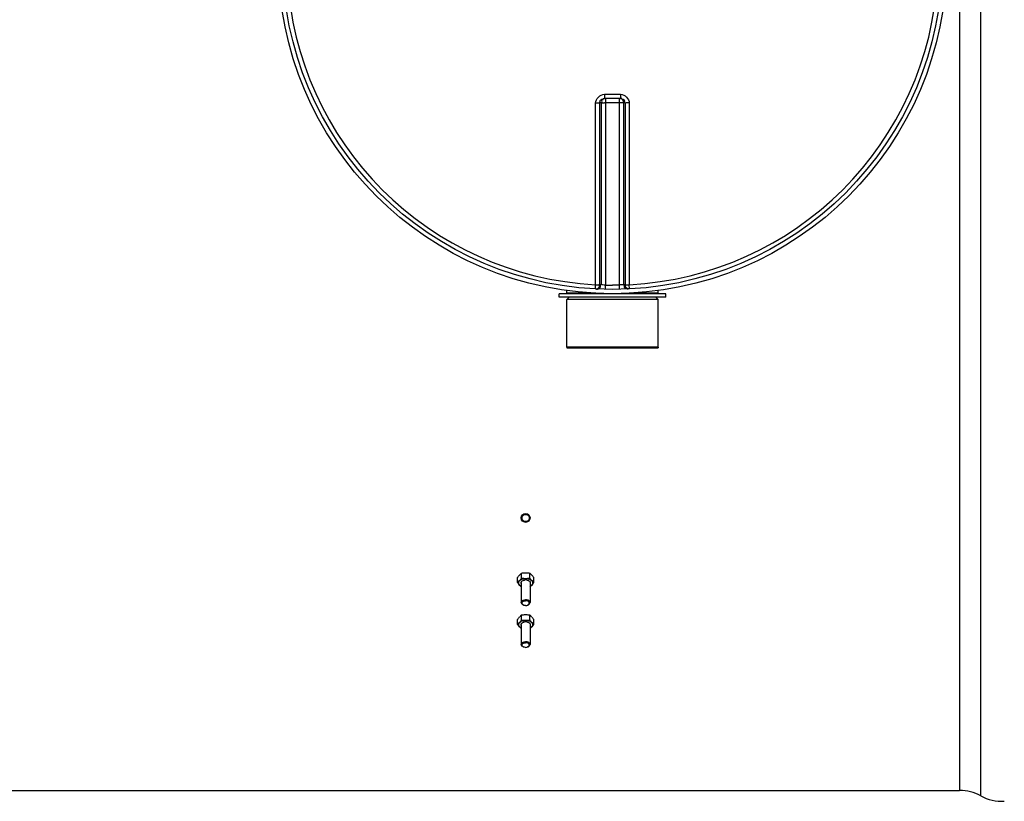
# Model space of a CAD drawing. Header units: millimetres. Extents: x 0 to 297, y 0 to 210.
# Tile 109 of 256: x 165.83 to 173.77, y 85.35 to 91.65. Entities that reach past the tile are written whole.
import ezdxf

# ---------------------------------------------------------------- set-up
doc = ezdxf.new("R2010")
doc.units = ezdxf.units.MM
doc.header["$LTSCALE"] = 16.335
doc.layers.get('0').update_dxf_attribs({"linetype": 'CONTINUOUS'})
for name, color, linetype in [('01_GLOBAL', 7, 'CONTINUOUS'), ('AXE-VISSERIE', 7, 'CONTINUOUS'), ('AXES_REF', 7, 'CONTINUOUS')]:
    doc.layers.add(name, color=color, linetype=linetype)

msp = doc.modelspace()

# ---------------------------------------------------------------- linework, layer by layer
at = {"color": 9, "linetype": 'Continuous'}
for p, q in [((173.5758, 85.3914), (173.5758, 98.8775)), ((173.4058, 98.8335), (173.4058, 85.4355)), ((170.5404, 91.0479), (170.5404, 91.0133)), ((170.5404, 91.0479), (170.6058, 91.0479)), ((170.5492, 91.0133), (170.5492, 89.5092)), ((170.6058, 91.0479), (170.6712, 91.0479)), ((170.6624, 89.5092), (170.6624, 91.0133)), ((170.6712, 91.0479), (170.6712, 91.0133)), ((170.4699, 89.5121), (170.4699, 90.9779)), ((170.5145, 90.9791), (170.5046, 90.9783)), ((170.5046, 89.5129), (170.5046, 90.9783)), ((170.5145, 90.9791), (170.5145, 89.5124)), ((170.6624, 90.9795), (170.5492, 90.9795)), ((170.707, 90.9783), (170.6971, 90.9791)), ((170.6971, 89.5124), (170.6971, 90.9791)), ((170.707, 90.9783), (170.707, 89.5129)), ((170.7417, 90.9779), (170.7417, 89.5121)), ((170.4681, 89.478), (170.4699, 89.5121)), ((170.5484, 89.4751), (170.5492, 89.5092)), ((170.6632, 89.4751), (170.6624, 89.5092)), ((170.7435, 89.478), (170.7417, 89.5121)), ((170.471, 89.443), (170.2383, 89.443)), ((170.9733, 89.443), (170.7406, 89.443))]:
    msp.add_line(p, q, dxfattribs=at)
at = {"color": 7, "linetype": 'Continuous'}
for p, q in [((170.5373, 91.0132), (170.5404, 91.0133)), ((170.6712, 91.0133), (170.5404, 91.0133)), ((170.6712, 91.0133), (170.6743, 91.0132)), ((171.0363, 89.4395), (170.1753, 89.4395)), ((170.1753, 89.4115), (170.1753, 89.4395)), ((171.0363, 89.4115), (170.1753, 89.4115)), ((170.2383, 89.443), (170.2383, 89.4646)), ((170.2383, 89.394), (170.2558, 89.4115)), ((170.9733, 89.394), (170.9558, 89.4115)), ((170.9733, 89.443), (170.9733, 89.4646)), ((171.0363, 89.4115), (171.0363, 89.4395)), ((170.2366, 89.009), (170.2383, 89.394)), ((170.9733, 89.394), (170.2383, 89.394)), ((170.9751, 89.009), (170.9733, 89.394)), ((170.9751, 89.009), (170.2366, 89.009)), ((169.8735, 87.1472), (169.8735, 87.1874)), ((169.9381, 87.1472), (169.9381, 87.1874)), ((169.8411, 87.1112), (169.8411, 87.1514)), ((169.9705, 87.1112), (169.9705, 87.1514)), ((169.8868, 86.9302), (169.8899, 86.9289)), ((169.9248, 86.9302), (169.9218, 86.9289)), ((169.8411, 86.7737), (169.8411, 86.8139)), ((169.8735, 86.8097), (169.8735, 86.8499)), ((169.9381, 86.8097), (169.9381, 86.8499)), ((169.9705, 86.7737), (169.9705, 86.8139)), ((169.8868, 86.5927), (169.8899, 86.5914)), ((169.9248, 86.5927), (169.9218, 86.5914)), ((152.8633, 85.4355), (173.4058, 85.4355))]:
    msp.add_line(p, q, dxfattribs=at)
for centre, radius in [((170.6058, 92.1345), 2.66), ((169.9058, 87.6314), 0.035), ((169.9058, 87.6314), 0.0293)]:
    msp.add_circle(centre, radius, dxfattribs=at)
at = {"color": 9, "linetype": 'Continuous'}
for centre, radius, start, end in [((170.6058, 92.1345), 2.6259, 182.96745, 267.03255), ((170.6058, 92.1345), 2.6259, 272.96745, 357.03255), ((170.5508, 90.9691), 0.0451, 109.32474, 115.13896), ((170.5512, 90.9678), 0.0464, 103.7408, 109.36219), ((170.6703, 90.9649), 0.0484, 80.43082, 85.24383), ((170.6697, 90.961), 0.0523, 76.57668, 80.47111), ((170.5367, 89.7967), 1.1828, 89.565, 89.79411), ((170.6749, 89.7967), 1.1828, 90.20147, 90.43504), ((170.6405, 92.1337), 2.6244, 267.03189, 267.24678), ((170.6058, 92.1327), 2.6242, 268.76403, 269.99998), ((170.5711, 92.1337), 2.6244, 272.75322, 272.96811)]:
    msp.add_arc(centre, radius, start, end, dxfattribs=at)
at = {"color": 7, "linetype": 'Continuous'}
for centre, radius, start, end in [((170.2348, 89.443), 0.0035, 270, 360), ((170.9768, 89.443), 0.0035, 180, 270), ((169.9739, 87.067), 0.1568, 129.84084, 138.05437), ((169.8377, 87.067), 0.1568, 41.94563, 50.15916), ((169.7407, 87.2316), 0.1568, 309.84084, 318.05437), ((169.5835, 87.3554), 0.357, 323.59255, 324.32035), ((169.9026, 87.0886), 0.0431, 111.16069, 112.6169), ((169.9058, 87.0764), 0.0558, 80.12851, 99.87149), ((169.909, 87.0886), 0.0431, 67.3831, 68.83931), ((170.2281, 87.3554), 0.357, 215.67965, 216.40745), ((170.0709, 87.2316), 0.1568, 221.94563, 230.15916), ((169.9728, 87.1945), 0.1552, 221.90485, 228.90586), ((169.8388, 87.1945), 0.1552, 311.09414, 318.09515), ((169.9007, 86.9557), 0.0289, 238.19219, 241.68569), ((169.9022, 86.9586), 0.0321, 241.72567, 247.44859), ((169.9094, 86.9586), 0.0321, 292.55141, 298.27433), ((169.9109, 86.9557), 0.0289, 298.31431, 301.80781), ((169.9739, 86.7296), 0.1568, 129.84084, 138.05437), ((169.5835, 87.0179), 0.357, 323.59255, 324.32035), ((169.9026, 86.7511), 0.0431, 111.16069, 112.6169), ((169.9058, 86.7389), 0.0558, 80.12851, 99.87149), ((169.909, 86.7511), 0.0431, 67.3831, 68.83931), ((169.8377, 86.7296), 0.1568, 41.94563, 50.15916), ((170.2281, 87.0179), 0.357, 215.67965, 216.40745), ((169.7407, 86.8941), 0.1568, 309.84084, 318.05437), ((169.9728, 86.857), 0.1552, 221.90485, 228.90586), ((169.8388, 86.857), 0.1552, 311.09414, 318.09515), ((170.0709, 86.8941), 0.1568, 221.94563, 230.15916), ((169.9007, 86.6183), 0.0289, 238.19219, 241.68569), ((169.9022, 86.6211), 0.0321, 241.72567, 247.44859), ((169.9094, 86.6211), 0.0321, 292.55141, 298.27433), ((169.9109, 86.6183), 0.0289, 298.31431, 301.80781), ((173.4058, 85.0855), 0.35, 60.94711, 90), ((173.7457, 85.6974), 0.35, 240.94711, 273.29821)]:
    msp.add_arc(centre, radius, start, end, dxfattribs=at)
at = {"color": 9, "linetype": 'Continuous'}
for points in [[(170.4699, 90.9779), (170.4699, 91.011), (170.5073, 91.0479), (170.5404, 91.0479)], [(170.6971, 90.9791), (170.6971, 90.9928), (170.6832, 91.0154), (170.6705, 91.0104)], [(170.6712, 91.0479), (170.7043, 91.0479), (170.7417, 91.011), (170.7417, 90.9779)], [(170.6624, 89.5092), (170.6435, 89.5088), (170.6247, 89.5084), (170.6058, 89.5089)]]:
    msp.add_open_spline(points, degree=3, dxfattribs=at)
for points, knots in [([(170.5046, 90.9783), (170.5046, 90.9864), (170.5056, 91.0038), (170.526, 91.009), (170.5315, 91.005)], [0, 0, 0, 0, 0.54721, 1, 1, 1, 1]), ([(170.5316, 91.0099), (170.5265, 91.0075), (170.5159, 91.001), (170.5174, 90.9876), (170.5203, 90.9832)], [0, 0, 0, 0, 0.513072, 1, 1, 1, 1]), ([(170.6819, 91.0119), (170.6885, 91.0104), (170.7034, 91.0063), (170.7026, 90.9891), (170.699, 90.9842)], [0, 0, 0, 0, 0.526549, 1, 1, 1, 1]), ([(170.4699, 90.9779), (170.4777, 90.9779), (170.4796, 90.9776), (170.5009, 90.9782), (170.499, 90.9782)], [0, 0, 0, 0, 0.804078, 1, 1, 1, 1]), ([(170.5145, 90.9791), (170.5173, 90.9794), (170.5262, 90.9793), (170.535, 90.9795), (170.541, 90.9794)], [0, 0, 0, 0, 0.323324, 1, 1, 1, 1]), ([(170.6971, 90.9791), (170.6943, 90.9794), (170.6855, 90.9793), (170.6767, 90.9795), (170.6707, 90.9794)], [0, 0, 0, 0, 0.323299, 1, 1, 1, 1]), ([(170.7417, 90.9779), (170.7339, 90.9779), (170.732, 90.9776), (170.7107, 90.9782), (170.7126, 90.9782)], [0, 0, 0, 0, 0.80408, 1, 1, 1, 1]), ([(170.4681, 89.478), (170.4771, 89.4776), (170.4961, 89.4799), (170.5028, 89.5023), (170.4984, 89.5086)], [0, 0, 0, 0, 0.541905, 1, 1, 1, 1]), ([(170.4699, 89.5121), (170.4777, 89.5121), (170.4796, 89.5114), (170.5009, 89.5127), (170.499, 89.5128)], [0, 0, 0, 0, 0.803532, 1, 1, 1, 1]), ([(170.4781, 89.4775), (170.4871, 89.4771), (170.506, 89.4796), (170.5127, 89.5018), (170.5084, 89.5082)], [0, 0, 0, 0, 0.541188, 1, 1, 1, 1]), ([(170.5492, 89.5092), (170.5416, 89.5095), (170.5399, 89.5085), (170.5203, 89.5117), (170.5218, 89.5116)], [0, 0, 0, 0, 0.833231, 1, 1, 1, 1]), ([(170.6971, 89.5124), (170.6943, 89.5115), (170.6847, 89.5104), (170.6751, 89.5099), (170.6684, 89.51)], [0, 0, 0, 0, 0.303685, 1, 1, 1, 1]), ([(170.7335, 89.4775), (170.7245, 89.4771), (170.7056, 89.4796), (170.699, 89.5018), (170.7033, 89.5082)], [0, 0, 0, 0, 0.541188, 1, 1, 1, 1]), ([(170.707, 89.5129), (170.7103, 89.5122), (170.7208, 89.5125), (170.7312, 89.5121), (170.7383, 89.5122)], [0, 0, 0, 0, 0.325359, 1, 1, 1, 1]), ([(170.7435, 89.478), (170.7345, 89.4776), (170.7155, 89.4799), (170.7089, 89.5023), (170.7132, 89.5086)], [0, 0, 0, 0, 0.541905, 1, 1, 1, 1])]:
    msp.add_open_spline(points, degree=3, knots=knots, dxfattribs=at)
at = {"color": 7, "linetype": 'Continuous'}
for points in [[(169.8735, 87.1874), (169.8842, 87.1889), (169.895, 87.1898), (169.9058, 87.1898)], [(169.9058, 87.1898), (169.9166, 87.1898), (169.9274, 87.1889), (169.9381, 87.1874)], [(169.8411, 87.1514), (169.8462, 87.1585), (169.8515, 87.1654), (169.8573, 87.1718)], [(169.8573, 87.0908), (169.8515, 87.0972), (169.8462, 87.1041), (169.8411, 87.1112)], [(169.8573, 87.0908), (169.853, 87.0956), (169.8466, 87.1088), (169.853, 87.1219), (169.8573, 87.1268)], [(169.8573, 87.1268), (169.8621, 87.1321), (169.8665, 87.1378), (169.8708, 87.1435)], [(169.8573, 87.1268), (169.8611, 87.131), (169.8658, 87.1343), (169.8708, 87.1369)], [(169.8695, 87.1088), (169.8695, 87.1109), (169.87, 87.1131), (169.8708, 87.115)], [(169.8708, 87.1025), (169.87, 87.1045), (169.8695, 87.1067), (169.8695, 87.1088)], [(169.8735, 87.1472), (169.8842, 87.1457), (169.895, 87.1448), (169.9058, 87.1448)], [(169.8871, 87.1288), (169.89, 87.1299), (169.8931, 87.1308), (169.8962, 87.1313)], [(169.9058, 87.1448), (169.9166, 87.1448), (169.9274, 87.1457), (169.9381, 87.1472)], [(169.9154, 87.1313), (169.9185, 87.1308), (169.9216, 87.1299), (169.9245, 87.1288)], [(169.9408, 87.1435), (169.9451, 87.1378), (169.9495, 87.1321), (169.9543, 87.1268)], [(169.9408, 87.1369), (169.9458, 87.1343), (169.9505, 87.131), (169.9543, 87.1268)], [(169.9408, 87.115), (169.9417, 87.1131), (169.9421, 87.1109), (169.9421, 87.1088)], [(169.9421, 87.1088), (169.9421, 87.1067), (169.9417, 87.1045), (169.9408, 87.1025)], [(169.9543, 87.1718), (169.9601, 87.1654), (169.9654, 87.1585), (169.9705, 87.1514)], [(169.9543, 87.1268), (169.9586, 87.1219), (169.965, 87.1088), (169.9586, 87.0956), (169.9543, 87.0908)], [(169.9705, 87.1112), (169.9654, 87.1041), (169.9601, 87.0972), (169.9543, 87.0908)], [(169.8708, 87.0807), (169.8658, 87.0833), (169.8611, 87.0866), (169.8573, 87.0908)], [(169.9543, 87.0908), (169.9505, 87.0866), (169.9458, 87.0833), (169.9408, 87.0807)], [(169.9058, 86.9259), (169.9004, 86.9259), (169.8949, 86.9268), (169.8899, 86.9289)], [(169.9058, 86.9259), (169.9112, 86.9259), (169.9168, 86.9268), (169.9217, 86.9289)], [(169.8411, 86.8139), (169.8462, 86.821), (169.8515, 86.8279), (169.8573, 86.8344)], [(169.8573, 86.7893), (169.8621, 86.7947), (169.8665, 86.8003), (169.8708, 86.8061)], [(169.8573, 86.7893), (169.8611, 86.7935), (169.8658, 86.7968), (169.8708, 86.7994)], [(169.8735, 86.8499), (169.8842, 86.8514), (169.895, 86.8524), (169.9058, 86.8524)], [(169.8735, 86.8097), (169.8842, 86.8082), (169.895, 86.8073), (169.9058, 86.8073)], [(169.8871, 86.7913), (169.89, 86.7925), (169.8931, 86.7933), (169.8962, 86.7938)], [(169.9058, 86.8524), (169.9166, 86.8524), (169.9274, 86.8514), (169.9381, 86.8499)], [(169.9058, 86.8073), (169.9166, 86.8073), (169.9274, 86.8082), (169.9381, 86.8097)], [(169.9154, 86.7938), (169.9185, 86.7933), (169.9216, 86.7925), (169.9245, 86.7913)], [(169.9408, 86.8061), (169.9451, 86.8003), (169.9495, 86.7947), (169.9543, 86.7893)], [(169.9408, 86.7994), (169.9458, 86.7968), (169.9505, 86.7935), (169.9543, 86.7893)], [(169.9543, 86.8344), (169.9601, 86.8279), (169.9654, 86.821), (169.9705, 86.8139)], [(169.8573, 86.7533), (169.8515, 86.7598), (169.8462, 86.7667), (169.8411, 86.7737)], [(169.8573, 86.7533), (169.853, 86.7582), (169.8466, 86.7713), (169.853, 86.7845), (169.8573, 86.7893)], [(169.8708, 86.7432), (169.8658, 86.7458), (169.8611, 86.7491), (169.8573, 86.7533)], [(169.8695, 86.7713), (169.8695, 86.7734), (169.87, 86.7756), (169.8708, 86.7776)], [(169.8708, 86.7651), (169.87, 86.767), (169.8695, 86.7692), (169.8695, 86.7713)], [(169.9408, 86.7776), (169.9417, 86.7756), (169.9421, 86.7734), (169.9421, 86.7713)], [(169.9421, 86.7713), (169.9421, 86.7692), (169.9417, 86.767), (169.9408, 86.7651)], [(169.9543, 86.7533), (169.9505, 86.7491), (169.9458, 86.7458), (169.9408, 86.7432)], [(169.9543, 86.7893), (169.9586, 86.7845), (169.965, 86.7713), (169.9586, 86.7582), (169.9543, 86.7533)], [(169.9705, 86.7737), (169.9654, 86.7667), (169.9601, 86.7598), (169.9543, 86.7533)], [(169.9058, 86.5884), (169.9004, 86.5884), (169.8949, 86.5893), (169.8899, 86.5914)], [(169.9058, 86.5884), (169.9112, 86.5884), (169.9168, 86.5893), (169.9217, 86.5914)]]:
    msp.add_open_spline(points, degree=3, dxfattribs=at)
for points, knots in [([(169.8708, 87.1369), (169.8733, 87.1382), (169.8844, 87.1429), (169.8966, 87.1448), (169.9058, 87.1448)], [0, 0, 0, 0, 0.236701, 1, 1, 1, 1]), ([(169.8708, 87.115), (169.8714, 87.1164), (169.875, 87.1224), (169.8811, 87.1263), (169.886, 87.1284)], [0, 0, 0, 0, 0.223041, 1, 1, 1, 1]), ([(169.9058, 87.1448), (169.915, 87.1448), (169.9272, 87.1429), (169.9383, 87.1382), (169.9408, 87.1369)], [0, 0, 0, 0, 0.763299, 1, 1, 1, 1]), ([(169.9256, 87.1284), (169.9273, 87.1276), (169.9334, 87.1246), (169.9389, 87.1195), (169.9408, 87.115)], [0, 0, 0, 0, 0.282313, 1, 1, 1, 1]), ([(169.8708, 86.949), (169.8708, 86.9554), (169.882, 86.969), (169.8973, 86.9715), (169.9058, 86.9715)], [0, 0, 0, 0, 0.424939, 1, 1, 1, 1]), ([(169.8868, 86.9302), (169.8844, 86.9311), (169.877, 86.9349), (169.8708, 86.9431), (169.8708, 86.949)], [0, 0, 0, 0, 0.29695, 1, 1, 1, 1]), ([(169.8854, 86.9311), (169.8818, 86.9334), (169.8753, 86.9396), (169.8776, 86.9537), (169.8901, 86.9617), (169.9002, 86.9635), (169.9058, 86.9635)], [0, 0, 0, 0, 0.234419, 0.438497, 0.692233, 1, 1, 1, 1]), ([(169.9408, 86.949), (169.9408, 86.9554), (169.9296, 86.969), (169.9143, 86.9715), (169.9058, 86.9715)], [0, 0, 0, 0, 0.424939, 1, 1, 1, 1]), ([(169.9262, 86.9311), (169.9298, 86.9334), (169.9363, 86.9396), (169.934, 86.9537), (169.9215, 86.9617), (169.9114, 86.9635), (169.9058, 86.9635)], [0, 0, 0, 0, 0.234419, 0.438497, 0.692233, 1, 1, 1, 1]), ([(169.9248, 86.9302), (169.9272, 86.9311), (169.9346, 86.9349), (169.9408, 86.9431), (169.9408, 86.949)], [0, 0, 0, 0, 0.29695, 1, 1, 1, 1]), ([(169.8708, 86.7994), (169.8733, 86.8007), (169.8844, 86.8054), (169.8966, 86.8073), (169.9058, 86.8073)], [0, 0, 0, 0, 0.236701, 1, 1, 1, 1]), ([(169.8708, 86.7776), (169.8714, 86.779), (169.875, 86.7849), (169.8811, 86.7889), (169.886, 86.7909)], [0, 0, 0, 0, 0.223041, 1, 1, 1, 1]), ([(169.9058, 86.8073), (169.915, 86.8073), (169.9272, 86.8054), (169.9383, 86.8007), (169.9408, 86.7994)], [0, 0, 0, 0, 0.763299, 1, 1, 1, 1]), ([(169.9256, 86.7909), (169.9273, 86.7902), (169.9334, 86.7872), (169.9389, 86.7821), (169.9408, 86.7776)], [0, 0, 0, 0, 0.282313, 1, 1, 1, 1]), ([(169.8708, 86.6116), (169.8708, 86.6179), (169.882, 86.6316), (169.8973, 86.6341), (169.9058, 86.6341)], [0, 0, 0, 0, 0.424939, 1, 1, 1, 1]), ([(169.9408, 86.6116), (169.9408, 86.6179), (169.9296, 86.6316), (169.9143, 86.6341), (169.9058, 86.6341)], [0, 0, 0, 0, 0.424939, 1, 1, 1, 1]), ([(169.8868, 86.5927), (169.8844, 86.5937), (169.877, 86.5974), (169.8708, 86.6056), (169.8708, 86.6116)], [0, 0, 0, 0, 0.29695, 1, 1, 1, 1]), ([(169.8854, 86.5937), (169.8818, 86.5959), (169.8753, 86.6021), (169.8776, 86.6162), (169.8901, 86.6243), (169.9002, 86.6261), (169.9058, 86.6261)], [0, 0, 0, 0, 0.234419, 0.438497, 0.692233, 1, 1, 1, 1]), ([(169.9262, 86.5937), (169.9298, 86.5959), (169.9363, 86.6021), (169.934, 86.6162), (169.9215, 86.6243), (169.9114, 86.6261), (169.9058, 86.6261)], [0, 0, 0, 0, 0.234419, 0.438497, 0.692233, 1, 1, 1, 1]), ([(169.9248, 86.5927), (169.9272, 86.5937), (169.9346, 86.5974), (169.9408, 86.6056), (169.9408, 86.6116)], [0, 0, 0, 0, 0.29695, 1, 1, 1, 1])]:
    msp.add_open_spline(points, degree=3, knots=knots, dxfattribs=at)
at = {"layer": '01_GLOBAL', "color": 7, "linetype": 'Continuous'}
msp.add_circle((170.6058, 92.1345), 2.695, dxfattribs=at)
at = {"layer": 'AXE-VISSERIE', "color": 7, "linetype": 'Continuous'}
for p, q in [((169.8708, 87.1097), (169.8708, 86.949)), ((169.9408, 87.1097), (169.9408, 86.949)), ((169.8708, 86.7723), (169.8708, 86.6116)), ((169.9408, 86.7723), (169.9408, 86.6116))]:
    msp.add_line(p, q, dxfattribs=at)
at = {"layer": 'AXES_REF', "color": 7, "linetype": 'Continuous'}
for p, q in [((170.2383, 89.009), (170.2383, 89.002)), ((170.2383, 89.002), (170.9733, 89.002)), ((170.9733, 89.009), (170.9733, 89.002))]:
    msp.add_line(p, q, dxfattribs=at)

doc.saveas('drawing.dxf')
